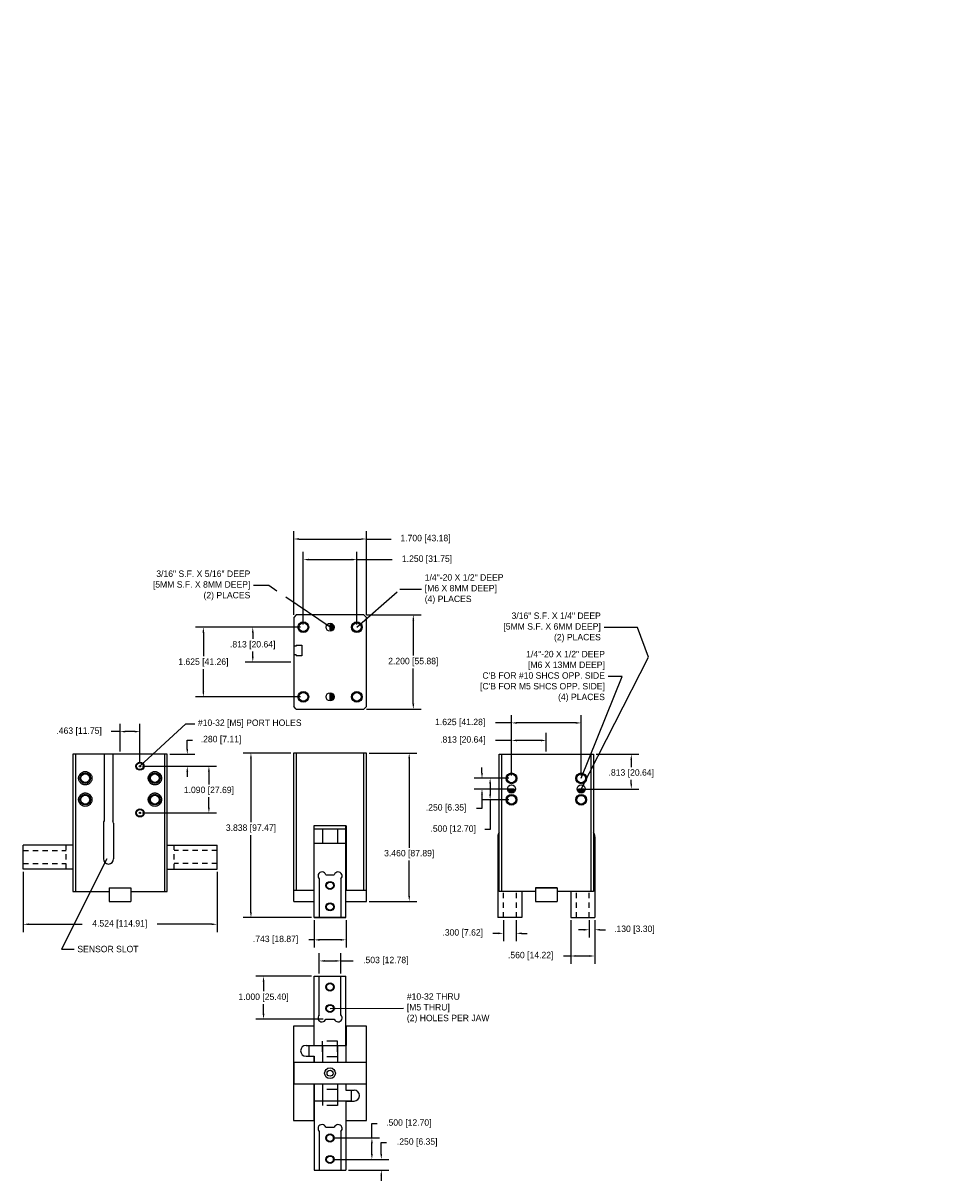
# Model space of a CAD drawing. Extents: x 41.2 to 62.8, y -1.6 to 25.4.
import ezdxf

# ---------------------------------------------------------------- set-up
doc = ezdxf.new("R2010")
doc.units = 0
doc.header["$LTSCALE"] = 0.5
doc.header["$MEASUREMENT"] = 0
for name, pattern in [('CENTERX2', [4, 2.5, -0.5, 0.5, -0.5]), ('DASHED', [0.75, 0.5, -0.25]), ('HIDDENX2', [0.75, 0.5, -0.25])]:
    doc.linetypes.add(name, pattern=pattern)
doc.layers.get('0').update_dxf_attribs({"linetype": 'CONTINUOUS'})
doc.layers.get('DEFPOINTS').update_dxf_attribs({"linetype": 'CONTINUOUS'})
doc.layers.add('hiddenlines', color=7, linetype='HIDDENX2')
doc.dimstyles.get("Standard").update_dxf_attribs({"dimtxt": 0.125, "dimasz": 0.18, "dimexe": 0.18, "dimexo": 0.0625, "dimgap": 0.0625, "dimtad": 0, "dimtih": 1, "dimtoh": 1, "dimdec": 3, "dimzin": 0, "dimdsep": 46, "dimtxsty": 'Standard', "dimcen": 0.09, "dimadec": 0, "dimazin": 0, "dimtfac": 1, "dimtdec": 4, "dimtofl": 0, "dimtmove": 0, "dimatfit": 3, "dimfxl": 1, "dimtolj": 1, "dimtzin": 0, "dimarcsym": 0})

# ---------------------------------------------------------------- blocks, each defined once
blk = doc.blocks.new('*D473')
at = {"color": 0, "linetype": 'ByBlock'}
for p, q in [((48.107, 3.213), (48.107, 3.689)), ((48.61, 3.213), (48.61, 3.689)), ((48.232, 3.509), (48.485, 3.509)), ((48.61, 3.509), (48.896, 3.509))]:
    blk.add_line(p, q, dxfattribs=at)
for points in [[(48.232, 3.53), (48.232, 3.488), (48.107, 3.509)], [(48.485, 3.53), (48.485, 3.488), (48.61, 3.509)]]:
    blk.add_solid(points, dxfattribs=at)
at = {"layer": 'DEFPOINTS', "color": 0, "linetype": 'ByBlock'}
for p in [(48.61, 3.509), (48.107, 3.151), (48.61, 3.151)]:
    blk.add_point(p, dxfattribs=at)
at = {"color": 0, "linetype": 'ByBlock', "insert": (49.659, 3.509), "char_height": 0.15, "attachment_point": 5}
blk.add_mtext('\\A1;.503 [12.78]', dxfattribs=at)
blk = doc.blocks.new('*D474')
at = {"color": 0, "linetype": 'ByBlock'}
for p, q in [((47.924, 3.151), (46.626, 3.151)), ((46.806, 3.026), (46.806, 2.801)), ((46.806, 2.276), (46.806, 2.501)), ((48.197, 2.151), (46.626, 2.151))]:
    blk.add_line(p, q, dxfattribs=at)
for points in [[(46.785, 3.026), (46.827, 3.026), (46.806, 3.151)], [(46.785, 2.276), (46.827, 2.276), (46.806, 2.151)]]:
    blk.add_solid(points, dxfattribs=at)
at = {"layer": 'DEFPOINTS', "color": 0, "linetype": 'ByBlock'}
for p in [(47.987, 3.151), (46.806, 2.151), (48.26, 2.151)]:
    blk.add_point(p, dxfattribs=at)
at = {"color": 0, "linetype": 'ByBlock', "insert": (46.806, 2.651), "char_height": 0.15, "attachment_point": 5}
blk.add_mtext('\\A1;1.000 [25.40]', dxfattribs=at)
blk = doc.blocks.new('*D475')
at = {"color": 0, "linetype": 'ByBlock'}
for p, q in [((49.334, -0.623), (49.334, -0.285)), ((49.334, -0.285), (49.459, -0.285)), ((48.421, -0.623), (49.514, -0.623)), ((49.334, -0.998), (49.334, -0.748)), ((48.421, -1.123), (49.514, -1.123))]:
    blk.add_line(p, q, dxfattribs=at)
for points in [[(49.313, -0.748), (49.355, -0.748), (49.334, -0.623)], [(49.313, -0.998), (49.355, -0.998), (49.334, -1.123)]]:
    blk.add_solid(points, dxfattribs=at)
at = {"layer": 'DEFPOINTS', "color": 0, "linetype": 'ByBlock'}
for p in [(48.358, -0.623), (48.358, -1.123), (49.334, -1.123)]:
    blk.add_point(p, dxfattribs=at)
at = {"color": 0, "linetype": 'ByBlock', "insert": (50.196, -0.285), "char_height": 0.15, "attachment_point": 5}
blk.add_mtext('\\A1;.500 [12.70]', dxfattribs=at)
blk = doc.blocks.new('*D476')
at = {"color": 0, "linetype": 'ByBlock'}
for p, q in [((49.553, -0.998), (49.553, -0.728)), ((49.553, -0.728), (49.678, -0.728)), ((48.421, -1.123), (49.733, -1.123)), ((48.792, -1.373), (49.733, -1.373)), ((49.553, -1.498), (49.553, -1.623))]:
    blk.add_line(p, q, dxfattribs=at)
for points in [[(49.533, -0.998), (49.574, -0.998), (49.553, -1.123)], [(49.533, -1.498), (49.574, -1.498), (49.553, -1.373)]]:
    blk.add_solid(points, dxfattribs=at)
at = {"layer": 'DEFPOINTS', "color": 0, "linetype": 'ByBlock'}
for p in [(48.358, -1.123), (48.73, -1.373), (49.553, -1.373)]:
    blk.add_point(p, dxfattribs=at)
at = {"color": 0, "linetype": 'ByBlock', "insert": (50.391, -0.728), "char_height": 0.15, "attachment_point": 5}
blk.add_mtext('\\A1;.250 [6.35]', dxfattribs=at)
blk = doc.blocks.new('*D477')
at = {"color": 0, "linetype": 'ByBlock'}
for p, q in [((41.528, 5.591), (41.528, 4.184)), ((46.052, 5.591), (46.052, 4.184)), ((41.653, 4.364), (42.907, 4.364)), ((45.927, 4.364), (44.657, 4.364))]:
    blk.add_line(p, q, dxfattribs=at)
for points in [[(41.653, 4.385), (41.653, 4.344), (41.528, 4.364)], [(45.927, 4.385), (45.927, 4.344), (46.052, 4.364)]]:
    blk.add_solid(points, dxfattribs=at)
at = {"layer": 'DEFPOINTS', "color": 0, "linetype": 'ByBlock'}
for p in [(41.528, 5.653), (46.052, 5.653), (46.052, 4.364)]:
    blk.add_point(p, dxfattribs=at)
at = {"color": 0, "linetype": 'ByBlock', "insert": (43.782, 4.364), "char_height": 0.15, "attachment_point": 5}
blk.add_mtext('\\A1;4.524 [114.91]', dxfattribs=at)
blk = doc.blocks.new('*D500')
at = {"color": 0, "linetype": 'ByBlock'}
for p, q in [((43.79, 8.396), (43.79, 9.041)), ((44.252, 8.116), (44.252, 9.041)), ((43.79, 8.861), (43.583, 8.861)), ((44.127, 8.861), (43.915, 8.861))]:
    blk.add_line(p, q, dxfattribs=at)
for points in [[(43.915, 8.882), (43.915, 8.84), (43.79, 8.861)], [(44.127, 8.882), (44.127, 8.84), (44.252, 8.861)]]:
    blk.add_solid(points, dxfattribs=at)
at = {"layer": 'DEFPOINTS', "color": 0, "linetype": 'ByBlock'}
for p in [(44.252, 8.861), (43.79, 8.333), (44.252, 8.053)]:
    blk.add_point(p, dxfattribs=at)
at = {"color": 0, "linetype": 'ByBlock', "insert": (42.833, 8.861), "char_height": 0.15, "attachment_point": 5}
blk.add_mtext('\\A1;.463 [11.75]', dxfattribs=at)
blk = doc.blocks.new('*D501')
at = {"color": 0, "linetype": 'ByBlock'}
for p, q in [((45.357, 8.458), (45.357, 8.665)), ((45.357, 8.665), (45.482, 8.665)), ((44.952, 8.333), (45.537, 8.333)), ((44.315, 8.053), (45.537, 8.053)), ((45.357, 7.928), (45.357, 7.803))]:
    blk.add_line(p, q, dxfattribs=at)
for points in [[(45.336, 8.458), (45.378, 8.458), (45.357, 8.333)], [(45.336, 7.928), (45.378, 7.928), (45.357, 8.053)]]:
    blk.add_solid(points, dxfattribs=at)
at = {"layer": 'DEFPOINTS', "color": 0, "linetype": 'ByBlock'}
for p in [(44.89, 8.333), (44.252, 8.053), (45.357, 8.053)]:
    blk.add_point(p, dxfattribs=at)
at = {"color": 0, "linetype": 'ByBlock', "insert": (46.145, 8.665), "char_height": 0.15, "attachment_point": 5}
blk.add_mtext('\\A1;.280 [7.11]', dxfattribs=at)
blk = doc.blocks.new('*D502')
at = {"color": 0, "linetype": 'ByBlock'}
for p, q in [((43.984, 8.053), (45.711, 8.053)), ((45.531, 7.928), (45.531, 7.628)), ((45.531, 7.088), (45.531, 7.328)), ((43.984, 6.963), (45.711, 6.963))]:
    blk.add_line(p, q, dxfattribs=at)
for points in [[(45.51, 7.928), (45.552, 7.928), (45.531, 8.053)], [(45.51, 7.088), (45.552, 7.088), (45.531, 6.963)]]:
    blk.add_solid(points, dxfattribs=at)
at = {"layer": 'DEFPOINTS', "color": 0, "linetype": 'ByBlock'}
for p in [(43.922, 8.053), (43.922, 6.963), (45.531, 6.963)]:
    blk.add_point(p, dxfattribs=at)
at = {"color": 0, "linetype": 'ByBlock', "insert": (45.531, 7.478), "char_height": 0.15, "attachment_point": 5}
blk.add_mtext('\\A1;1.090 [27.69]', dxfattribs=at)
blk = doc.blocks.new('*D503')
at = {"color": 0, "linetype": 'ByBlock'}
for p, q in [((52.529, 7.771), (51.913, 7.771)), ((52.093, 7.646), (52.093, 7.396)), ((52.529, 7.271), (51.913, 7.271)), ((52.093, 7.271), (52.093, 6.575)), ((52.093, 6.575), (51.968, 6.575))]:
    blk.add_line(p, q, dxfattribs=at)
for points in [[(52.072, 7.646), (52.114, 7.646), (52.093, 7.771)], [(52.072, 7.396), (52.114, 7.396), (52.093, 7.271)]]:
    blk.add_solid(points, dxfattribs=at)
at = {"layer": 'DEFPOINTS', "color": 0, "linetype": 'ByBlock'}
for p in [(52.592, 7.771), (52.093, 7.271), (52.592, 7.271)]:
    blk.add_point(p, dxfattribs=at)
at = {"color": 0, "linetype": 'ByBlock', "insert": (51.231, 6.575), "char_height": 0.15, "attachment_point": 5}
blk.add_mtext('\\A1;.500 [12.70]', dxfattribs=at)
blk = doc.blocks.new('*D504')
at = {"color": 0, "linetype": 'ByBlock'}
for p, q in [((51.903, 7.896), (51.903, 8.021)), ((52.529, 7.771), (51.723, 7.771)), ((52.529, 7.521), (51.723, 7.521)), ((51.903, 7.396), (51.903, 7.07)), ((51.903, 7.07), (51.778, 7.07))]:
    blk.add_line(p, q, dxfattribs=at)
for points in [[(51.882, 7.896), (51.924, 7.896), (51.903, 7.771)], [(51.882, 7.396), (51.924, 7.396), (51.903, 7.521)]]:
    blk.add_solid(points, dxfattribs=at)
at = {"layer": 'DEFPOINTS', "color": 0, "linetype": 'ByBlock'}
for p in [(52.592, 7.771), (51.903, 7.521), (52.592, 7.521)]:
    blk.add_point(p, dxfattribs=at)
at = {"color": 0, "linetype": 'ByBlock', "insert": (51.066, 7.07), "char_height": 0.15, "attachment_point": 5}
blk.add_mtext('\\A1;.250 [6.35]', dxfattribs=at)
blk = doc.blocks.new('*D505')
at = {"color": 0, "linetype": 'ByBlock'}
for p, q in [((52.592, 7.836), (52.592, 9.244)), ((54.217, 7.836), (54.217, 9.244)), ((52.592, 9.064), (52.219, 9.064)), ((54.092, 9.064), (52.717, 9.064))]:
    blk.add_line(p, q, dxfattribs=at)
for points in [[(52.717, 9.085), (52.717, 9.043), (52.592, 9.064)], [(54.092, 9.085), (54.092, 9.043), (54.217, 9.064)]]:
    blk.add_solid(points, dxfattribs=at)
at = {"layer": 'DEFPOINTS', "color": 0, "linetype": 'ByBlock'}
for p in [(54.217, 9.064), (52.592, 7.773), (54.217, 7.773)]:
    blk.add_point(p, dxfattribs=at)
at = {"color": 0, "linetype": 'ByBlock', "insert": (51.394, 9.064), "char_height": 0.15, "attachment_point": 5}
blk.add_mtext('\\A1;1.625 [41.28]', dxfattribs=at)
blk = doc.blocks.new('*D506')
at = {"color": 0, "linetype": 'ByBlock'}
for p, q in [((52.592, 8.655), (52.219, 8.655)), ((52.592, 7.836), (52.592, 8.835)), ((53.279, 8.655), (52.717, 8.655)), ((53.404, 8.396), (53.404, 8.835))]:
    blk.add_line(p, q, dxfattribs=at)
for points in [[(52.717, 8.676), (52.717, 8.634), (52.592, 8.655)], [(53.279, 8.676), (53.279, 8.634), (53.404, 8.655)]]:
    blk.add_solid(points, dxfattribs=at)
at = {"layer": 'DEFPOINTS', "color": 0, "linetype": 'ByBlock'}
for p in [(53.404, 8.655), (53.404, 8.333), (52.592, 7.773)]:
    blk.add_point(p, dxfattribs=at)
at = {"color": 0, "linetype": 'ByBlock', "insert": (51.456, 8.655), "char_height": 0.15, "attachment_point": 5}
blk.add_mtext('\\A1;.813 [20.64]', dxfattribs=at)
blk = doc.blocks.new('*D507')
at = {"color": 0, "linetype": 'ByBlock'}
for p, q in [((54.404, 4.459), (54.404, 4.057)), ((54.534, 4.459), (54.534, 4.057)), ((54.279, 4.237), (54.154, 4.237)), ((54.659, 4.237), (54.784, 4.237))]:
    blk.add_line(p, q, dxfattribs=at)
for points in [[(54.279, 4.258), (54.279, 4.216), (54.404, 4.237)], [(54.659, 4.258), (54.659, 4.216), (54.534, 4.237)]]:
    blk.add_solid(points, dxfattribs=at)
at = {"layer": 'DEFPOINTS', "color": 0, "linetype": 'ByBlock'}
for p in [(54.404, 4.521), (54.534, 4.521), (54.404, 4.237)]:
    blk.add_point(p, dxfattribs=at)
at = {"color": 0, "linetype": 'ByBlock', "insert": (55.459, 4.237), "char_height": 0.15, "attachment_point": 5}
blk.add_mtext('\\A1;.130 [3.30]', dxfattribs=at)
blk = doc.blocks.new('*D508')
at = {"color": 0, "linetype": 'ByBlock'}
for p, q in [((53.974, 4.459), (53.974, 3.444)), ((54.534, 4.459), (54.534, 3.444)), ((53.974, 3.624), (53.803, 3.624)), ((54.409, 3.624), (54.099, 3.624))]:
    blk.add_line(p, q, dxfattribs=at)
for points in [[(54.099, 3.645), (54.099, 3.604), (53.974, 3.624)], [(54.409, 3.645), (54.409, 3.604), (54.534, 3.624)]]:
    blk.add_solid(points, dxfattribs=at)
at = {"layer": 'DEFPOINTS', "color": 0, "linetype": 'ByBlock'}
for p in [(53.974, 4.521), (54.534, 4.521), (53.974, 3.624)]:
    blk.add_point(p, dxfattribs=at)
at = {"color": 0, "linetype": 'ByBlock', "insert": (53.04, 3.624), "char_height": 0.15, "attachment_point": 5}
blk.add_mtext('\\A1;.560 [14.22]', dxfattribs=at)
blk = doc.blocks.new('*D509')
at = {"color": 0, "linetype": 'ByBlock'}
for p, q in [((52.404, 4.459), (52.404, 3.973)), ((52.704, 4.459), (52.704, 3.973)), ((52.279, 4.153), (52.154, 4.153)), ((52.829, 4.153), (52.954, 4.153))]:
    blk.add_line(p, q, dxfattribs=at)
for points in [[(52.279, 4.174), (52.279, 4.133), (52.404, 4.153)], [(52.829, 4.174), (52.829, 4.133), (52.704, 4.153)]]:
    blk.add_solid(points, dxfattribs=at)
at = {"layer": 'DEFPOINTS', "color": 0, "linetype": 'ByBlock'}
for p in [(52.404, 4.521), (52.704, 4.521), (52.404, 4.153)]:
    blk.add_point(p, dxfattribs=at)
at = {"color": 0, "linetype": 'ByBlock', "insert": (51.454, 4.153), "char_height": 0.15, "attachment_point": 5}
blk.add_mtext('\\A1;.300 [7.62]', dxfattribs=at)
blk = doc.blocks.new('*D510')
at = {"color": 0, "linetype": 'ByBlock'}
for p, q in [((49.269, 8.359), (50.385, 8.359)), ((50.205, 8.234), (50.205, 6.152)), ((50.205, 5.023), (50.205, 5.852)), ((49.267, 4.898), (50.385, 4.898))]:
    blk.add_line(p, q, dxfattribs=at)
for points in [[(50.184, 8.234), (50.225, 8.234), (50.205, 8.359)], [(50.184, 5.023), (50.225, 5.023), (50.205, 4.898)]]:
    blk.add_solid(points, dxfattribs=at)
at = {"layer": 'DEFPOINTS', "color": 0, "linetype": 'ByBlock'}
for p in [(49.207, 8.359), (49.204, 4.898), (50.205, 4.898)]:
    blk.add_point(p, dxfattribs=at)
at = {"color": 0, "linetype": 'ByBlock', "insert": (50.205, 6.002), "char_height": 0.15, "attachment_point": 5}
blk.add_mtext('\\A1;3.460 [87.89]', dxfattribs=at)
blk = doc.blocks.new('*D511')
at = {"color": 0, "linetype": 'ByBlock'}
for p, q in [((47.444, 8.359), (46.332, 8.359)), ((46.512, 8.234), (46.512, 6.747)), ((46.512, 4.646), (46.512, 6.447)), ((47.924, 4.521), (46.332, 4.521))]:
    blk.add_line(p, q, dxfattribs=at)
for points in [[(46.491, 8.234), (46.533, 8.234), (46.512, 8.359)], [(46.491, 4.646), (46.533, 4.646), (46.512, 4.521)]]:
    blk.add_solid(points, dxfattribs=at)
at = {"layer": 'DEFPOINTS', "color": 0, "linetype": 'ByBlock'}
for p in [(47.507, 8.359), (46.512, 4.521), (47.987, 4.521)]:
    blk.add_point(p, dxfattribs=at)
at = {"color": 0, "linetype": 'ByBlock', "insert": (46.512, 6.597), "char_height": 0.15, "attachment_point": 5}
blk.add_mtext('\\A1;3.838 [97.47]', dxfattribs=at)
blk = doc.blocks.new('*D512')
at = {"color": 0, "linetype": 'ByBlock'}
for p, q in [((47.987, 4.459), (47.987, 3.821)), ((48.73, 4.459), (48.73, 3.821)), ((47.987, 4.001), (47.862, 4.001)), ((48.605, 4.001), (48.112, 4.001))]:
    blk.add_line(p, q, dxfattribs=at)
for points in [[(48.112, 4.022), (48.112, 3.98), (47.987, 4.001)], [(48.605, 4.022), (48.605, 3.98), (48.73, 4.001)]]:
    blk.add_solid(points, dxfattribs=at)
at = {"layer": 'DEFPOINTS', "color": 0, "linetype": 'ByBlock'}
for p in [(47.987, 4.521), (48.73, 4.521), (47.987, 4.001)]:
    blk.add_point(p, dxfattribs=at)
at = {"color": 0, "linetype": 'ByBlock', "insert": (47.087, 4.001), "char_height": 0.15, "attachment_point": 5}
blk.add_mtext('\\A1;.743 [18.87]', dxfattribs=at)
blk = doc.blocks.new('*D513')
at = {"color": 0, "linetype": 'ByBlock'}
for p, q in [((49.211, 11.585), (50.48, 11.585)), ((50.3, 11.46), (50.3, 10.636)), ((50.3, 9.51), (50.3, 10.336)), ((49.211, 9.385), (50.48, 9.385))]:
    blk.add_line(p, q, dxfattribs=at)
for points in [[(50.28, 11.46), (50.321, 11.46), (50.3, 11.585)], [(50.28, 9.51), (50.321, 9.51), (50.3, 9.385)]]:
    blk.add_solid(points, dxfattribs=at)
at = {"layer": 'DEFPOINTS', "color": 0, "linetype": 'ByBlock'}
for p in [(49.149, 11.585), (49.149, 9.385), (50.3, 9.385)]:
    blk.add_point(p, dxfattribs=at)
at = {"color": 0, "linetype": 'ByBlock', "insert": (50.3, 10.486), "char_height": 0.15, "attachment_point": 5}
blk.add_mtext('\\A1;2.200 [55.88]', dxfattribs=at)
blk = doc.blocks.new('*D514')
at = {"color": 0, "linetype": 'ByBlock'}
for p, q in [((47.509, 11.588), (47.509, 13.536)), ((49.209, 11.588), (49.209, 13.536)), ((47.634, 13.356), (49.084, 13.356)), ((49.209, 13.356), (49.785, 13.356))]:
    blk.add_line(p, q, dxfattribs=at)
for points in [[(47.634, 13.377), (47.634, 13.336), (47.509, 13.356)], [(49.084, 13.377), (49.084, 13.336), (49.209, 13.356)]]:
    blk.add_solid(points, dxfattribs=at)
at = {"layer": 'DEFPOINTS', "color": 0, "linetype": 'ByBlock'}
for p in [(49.209, 13.356), (47.509, 11.525), (49.209, 11.525)]:
    blk.add_point(p, dxfattribs=at)
at = {"color": 0, "linetype": 'ByBlock', "insert": (50.585, 13.356), "char_height": 0.15, "attachment_point": 5}
blk.add_mtext('\\A1;1.700 [43.18]', dxfattribs=at)
blk = doc.blocks.new('*D515')
at = {"color": 0, "linetype": 'ByBlock'}
for p, q in [((47.734, 11.359), (47.734, 13.055)), ((48.984, 11.359), (48.984, 13.055)), ((47.859, 12.875), (48.859, 12.875)), ((48.984, 12.875), (49.808, 12.875))]:
    blk.add_line(p, q, dxfattribs=at)
for points in [[(47.859, 12.896), (47.859, 12.854), (47.734, 12.875)], [(48.859, 12.896), (48.859, 12.854), (48.984, 12.875)]]:
    blk.add_solid(points, dxfattribs=at)
at = {"layer": 'DEFPOINTS', "color": 0, "linetype": 'ByBlock'}
for p in [(48.984, 12.875), (47.734, 11.297), (48.984, 11.297)]:
    blk.add_point(p, dxfattribs=at)
at = {"color": 0, "linetype": 'ByBlock', "insert": (50.62, 12.875), "char_height": 0.15, "attachment_point": 5}
blk.add_mtext('\\A1;1.250 [31.75]', dxfattribs=at)
blk = doc.blocks.new('*D516')
at = {"color": 0, "linetype": 'ByBlock'}
for p, q in [((47.671, 11.297), (45.222, 11.297)), ((45.402, 11.172), (45.402, 10.621)), ((45.402, 9.797), (45.402, 10.321)), ((47.671, 9.672), (45.222, 9.672))]:
    blk.add_line(p, q, dxfattribs=at)
for points in [[(45.381, 11.172), (45.423, 11.172), (45.402, 11.297)], [(45.381, 9.797), (45.423, 9.797), (45.402, 9.672)]]:
    blk.add_solid(points, dxfattribs=at)
at = {"layer": 'DEFPOINTS', "color": 0, "linetype": 'ByBlock'}
for p in [(47.734, 11.297), (45.402, 9.672), (47.734, 9.672)]:
    blk.add_point(p, dxfattribs=at)
at = {"color": 0, "linetype": 'ByBlock', "insert": (45.402, 10.471), "char_height": 0.15, "attachment_point": 5}
blk.add_mtext('\\A1;1.625 [41.26]', dxfattribs=at)
blk = doc.blocks.new('*D517')
at = {"color": 0, "linetype": 'ByBlock'}
for p, q in [((47.671, 11.297), (46.374, 11.297)), ((46.554, 11.172), (46.554, 11.027)), ((46.554, 10.61), (46.554, 10.727)), ((47.446, 10.485), (46.374, 10.485))]:
    blk.add_line(p, q, dxfattribs=at)
for points in [[(46.534, 11.172), (46.575, 11.172), (46.554, 11.297)], [(46.534, 10.61), (46.575, 10.61), (46.554, 10.485)]]:
    blk.add_solid(points, dxfattribs=at)
at = {"layer": 'DEFPOINTS', "color": 0, "linetype": 'ByBlock'}
for p in [(47.734, 11.297), (46.554, 10.485), (47.509, 10.485)]:
    blk.add_point(p, dxfattribs=at)
at = {"color": 0, "linetype": 'ByBlock', "insert": (46.554, 10.877), "char_height": 0.15, "attachment_point": 5}
blk.add_mtext('\\A1;.813 [20.64]', dxfattribs=at)
blk = doc.blocks.new('*D519')
at = {"color": 0, "linetype": 'ByBlock'}
for p, q in [((54.567, 8.333), (55.566, 8.333)), ((55.386, 8.208), (55.386, 8.035)), ((55.386, 7.646), (55.386, 7.735)), ((54.279, 7.521), (55.566, 7.521))]:
    blk.add_line(p, q, dxfattribs=at)
for points in [[(55.366, 8.208), (55.407, 8.208), (55.386, 8.333)], [(55.366, 7.646), (55.407, 7.646), (55.386, 7.521)]]:
    blk.add_solid(points, dxfattribs=at)
at = {"layer": 'DEFPOINTS', "color": 0, "linetype": 'ByBlock'}
for p in [(54.504, 8.333), (54.217, 7.521), (55.386, 7.521)]:
    blk.add_point(p, dxfattribs=at)
at = {"color": 0, "linetype": 'ByBlock', "insert": (55.386, 7.885), "char_height": 0.15, "attachment_point": 5}
blk.add_mtext('\\A1;.813 [20.64]', dxfattribs=at)

msp = doc.modelspace()

# ---------------------------------------------------------------- hatches: boundary and pattern name
h = msp.add_hatch(color=256)
edge = h.paths.add_edge_path()
edge.add_arc((48.3588, 11.2972), 0.095, 270, 450, ccw=False)
edge.add_line((48.3588, 11.2022), (48.3588, 11.3922))
h = msp.add_hatch(color=256)
edge = h.paths.add_edge_path()
edge.add_arc((48.3588, 9.6722), 0.095, 270, 450, ccw=False)
edge.add_line((48.3588, 9.5772), (48.3588, 9.7672))
h = msp.add_hatch(color=256)
edge = h.paths.add_edge_path()
edge.add_arc((52.5919, 7.5208), 0.095, 180, 360)
edge.add_line((52.6869, 7.5208), (52.4969, 7.5208))
h = msp.add_hatch(color=256)
edge = h.paths.add_edge_path()
edge.add_arc((54.2169, 7.5208), 0.095, 180, 360)
edge.add_line((54.3119, 7.5208), (54.1219, 7.5208))

# ---------------------------------------------------------------- linework, layer by layer
for p, q in [((47.5688, 11.5852), (47.5088, 11.5252)), ((47.5088, 11.5252), (47.5088, 9.4452)), ((47.5088, 11.5252), (47.5088, 9.4452)), ((49.1493, 11.5847), (47.5683, 11.5847)), ((49.1488, 11.5852), (47.5688, 11.5852)), ((48.3588, 11.2347), (48.3588, 11.3597)), ((49.1488, 11.5852), (49.2088, 11.5252)), ((49.2088, 9.4452), (49.2088, 11.5252)), ((49.2088, 9.4452), (49.2088, 11.5252)), ((47.5635, 10.8582), (47.5088, 10.8582)), ((47.5635, 10.8816), (47.5635, 10.8582)), ((47.5635, 10.8816), (47.6963, 10.8816)), ((47.6963, 10.8816), (47.6963, 10.6316)), ((47.5635, 10.655), (47.5088, 10.655)), ((47.5635, 10.655), (47.5635, 10.6316)), ((47.6963, 10.6316), (47.5635, 10.6316)), ((48.3588, 9.5772), (48.3588, 9.7672)), ((47.5688, 9.3852), (47.5088, 9.4452)), ((47.5688, 9.3852), (49.1488, 9.3852)), ((49.1488, 9.3852), (49.2088, 9.4452)), ((42.359, 8.3333), (42.359, 5.1333)), ((44.559, 8.3333), (42.359, 8.3333)), ((42.419, 8.3333), (42.419, 5.1333)), ((43.0856, 8.3333), (43.0856, 6.7824)), ((43.2887, 8.3333), (43.2887, 6.7824)), ((44.499, 5.1333), (44.499, 8.3333)), ((44.559, 5.1333), (44.559, 8.3333)), ((49.207, 8.3588), (47.507, 8.3588)), ((47.507, 8.3588), (47.507, 5.1588)), ((47.567, 8.3588), (47.567, 5.1588)), ((49.147, 5.1588), (49.147, 8.3588)), ((49.207, 5.1588), (49.207, 8.3588)), ((52.3044, 8.3333), (54.5044, 8.3333)), ((52.3044, 5.1333), (52.3044, 8.3333)), ((52.3644, 5.1333), (52.3644, 8.3333)), ((54.4444, 8.3333), (54.4444, 5.1333)), ((54.5044, 8.3333), (54.5044, 5.1333)), ((52.6544, 7.5208), (52.5294, 7.5208)), ((54.2794, 7.5208), (54.1544, 7.5208)), ((43.07, 6.7239), (43.07, 5.888)), ((43.3043, 6.7239), (43.3043, 5.888)), ((47.977, 6.6588), (47.977, 5.1588)), ((48.737, 6.6588), (47.977, 6.6588)), ((47.9867, 4.5213), (47.9867, 6.6588)), ((47.9867, 6.5953), (48.5332, 6.5953)), ((48.1832, 6.5953), (48.1832, 6.2829)), ((48.5332, 6.5953), (48.5332, 6.2829)), ((48.5332, 6.5953), (48.7297, 6.5953)), ((48.7297, 4.5213), (48.7297, 6.6588)), ((48.737, 6.6588), (48.737, 5.1588)), ((52.2744, 6.4083), (52.2744, 4.5213)), ((54.5344, 6.4083), (54.5344, 4.5213)), ((42.359, 6.2133), (41.197, 6.2133)), ((41.197, 5.6533), (41.197, 6.2133)), ((44.559, 6.2133), (45.721, 6.2133)), ((45.721, 5.6533), (45.721, 6.2133)), ((42.359, 5.6533), (41.197, 5.6533)), ((44.559, 5.6533), (45.721, 5.6533)), ((48.1067, 5.4228), (48.1067, 4.5213)), ((48.2596, 5.5213), (48.4569, 5.5213)), ((48.6097, 5.4228), (48.6097, 4.5213)), ((43.2065, 5.2114), (43.2065, 4.8984)), ((43.2065, 5.2114), (43.7115, 5.2114)), ((43.7115, 5.2114), (43.7115, 4.8984)), ((47.507, 5.1588), (47.977, 5.1588)), ((47.5095, 4.8984), (47.5095, 5.1588)), ((48.737, 5.1588), (49.207, 5.1588)), ((49.2045, 4.8984), (49.2045, 5.1588)), ((53.6569, 5.2114), (53.1519, 5.2114)), ((53.1519, 5.2114), (53.1519, 5.1333)), ((53.1519, 5.2114), (53.6569, 5.2114)), ((53.1519, 5.2114), (53.1519, 4.8984)), ((53.6569, 5.2114), (53.6569, 5.1333)), ((53.6569, 5.2114), (53.6569, 4.8984)), ((42.359, 5.1333), (43.2065, 5.1333)), ((43.2065, 4.8984), (43.7115, 4.8984)), ((43.7115, 5.1333), (44.559, 5.1333)), ((53.1519, 5.1333), (52.3044, 5.1333)), ((52.8344, 5.1333), (52.8344, 4.5213)), ((53.1519, 4.8984), (53.6569, 4.8984)), ((54.5044, 5.1333), (53.6569, 5.1333)), ((53.9744, 5.1333), (53.9744, 4.5213)), ((48.7297, 4.5213), (47.9867, 4.5213)), ((47.9867, 4.5213), (48.7297, 4.5213)), ((52.8344, 4.5213), (52.2744, 4.5213)), ((53.9744, 4.5213), (54.5344, 4.5213)), ((47.9867, 3.1506), (48.7297, 3.1506)), ((47.9867, 1.5356), (47.9867, 3.1506)), ((48.1067, 2.2491), (48.1067, 3.1506)), ((48.6097, 2.2491), (48.6097, 3.1506)), ((48.7297, 1.5356), (48.7297, 3.1506)), ((47.507, 1.9886), (47.507, -0.2114)), ((47.9867, 1.9886), (47.507, 1.9886)), ((47.977, 1.9886), (47.977, 1.5376)), ((48.2596, 2.1506), (48.4569, 2.1506)), ((49.207, 1.9886), (48.7297, 1.9886)), ((48.737, 1.1376), (48.737, 1.9886)), ((48.737, 1.9886), (48.737, 1.5376)), ((49.207, -0.2114), (49.207, 1.9886)), ((47.797, 1.5376), (47.977, 1.5376)), ((47.86, 1.5356), (48.532, 1.5356)), ((47.86, 1.5356), (47.86, 1.2856)), ((47.985, 1.5356), (48.182, 1.5356)), ((48.182, 1.5356), (48.182, 1.1376)), ((48.532, 1.5356), (48.532, 1.1376)), ((48.532, 1.5356), (48.729, 1.5356)), ((48.532, 1.5356), (48.7297, 1.5356)), ((48.729, 1.5356), (48.729, 1.1376)), ((49.2045, 1.1376), (47.5095, 1.1376)), ((47.5095, 1.1376), (47.5095, 0.6396)), ((47.797, 1.2836), (47.977, 1.2836)), ((47.86, 1.2856), (47.985, 1.2856)), ((47.977, 1.2836), (47.977, 1.1376)), ((47.985, 1.2856), (47.985, 1.1376)), ((49.2045, 0.6396), (49.2045, 1.1376)), ((47.5095, 0.6396), (49.2045, 0.6396)), ((47.977, 0.6396), (47.977, -0.2114)), ((47.985, 0.6396), (47.985, 0.2416)), ((47.9867, 0.6396), (47.9867, -1.3734)), ((48.182, 0.6396), (48.182, 0.2416)), ((48.1832, 0.6396), (48.1832, 0.3882)), ((48.532, 0.6396), (48.532, 0.2416)), ((48.5332, 0.6396), (48.5332, 0.3882)), ((48.729, 0.6396), (48.729, 0.4916)), ((48.7297, 0.6396), (48.7297, 0.4916)), ((48.737, 0.4936), (48.737, 0.6396)), ((48.729, 0.4916), (48.854, 0.4916)), ((48.737, 0.4936), (48.917, 0.4936)), ((48.854, 0.4916), (48.854, 0.2416)), ((47.985, 0.2416), (48.532, 0.2416)), ((48.532, 0.2416), (48.8521, 0.2416)), ((48.7297, 0.2416), (48.7297, -1.3734)), ((48.737, -0.2114), (48.737, 0.2396)), ((48.737, 0.2396), (48.917, 0.2396)), ((47.507, -0.2114), (47.9867, -0.2114)), ((48.7297, -0.2114), (49.207, -0.2114)), ((48.1067, -0.4719), (48.1067, -1.3734)), ((48.2596, -0.3734), (48.4569, -0.3734)), ((48.6097, -0.4719), (48.6097, -1.3734)), ((47.9867, -1.3734), (48.7297, -1.3734))]:
    msp.add_line(p, q)
at = {"linetype": 'CENTERX2'}
for p, q in [((48.7297, 6.2485), (47.9867, 6.2485)), ((47.5095, 4.8984), (47.9867, 4.8984)), ((48.7297, 4.8984), (49.2045, 4.8984))]:
    msp.add_line(p, q, dxfattribs=at)
at = {"linetype": 'DASHED', "ltscale": 0.5}
for p, q in [((41.197, 6.0833), (42.197, 6.0833)), ((42.197, 5.6533), (42.197, 6.2133)), ((44.721, 5.6533), (44.721, 6.2133)), ((45.721, 6.0833), (44.721, 6.0833)), ((41.197, 5.7833), (42.197, 5.7833)), ((45.721, 5.7833), (44.721, 5.7833)), ((52.4044, 4.5213), (52.4044, 5.1333)), ((52.7044, 4.5213), (52.7044, 5.1333)), ((54.1044, 4.5213), (54.1044, 5.1333)), ((54.4044, 4.5213), (54.4044, 5.1333))]:
    msp.add_line(p, q, dxfattribs=at)
for centre, radius in [((47.7338, 11.2972), 0.125), ((47.7338, 11.2972), 0.102), ((47.7338, 11.2972), 0.102), ((47.7338, 11.2972), 0.102), ((47.7338, 11.2972), 0.102), ((48.3588, 11.2972), 0.095), ((48.9838, 11.2972), 0.125), ((48.9838, 11.2972), 0.102), ((48.9838, 11.2972), 0.102), ((48.9838, 11.2972), 0.102), ((47.7338, 9.6722), 0.125), ((47.7338, 9.6722), 0.102), ((47.7338, 9.6722), 0.102), ((47.7338, 9.6722), 0.102), ((48.3588, 9.6722), 0.095), ((48.9838, 9.6722), 0.125), ((48.9838, 9.6722), 0.102), ((48.9838, 9.6722), 0.102), ((43.9215, 8.0533), 0.095), ((43.9215, 8.0533), 0.0795), ((43.9215, 8.0533), 0.0795), ((42.647, 7.7733), 0.125), ((42.647, 7.7733), 0.102), ((43.9215, 8.0533), 0.0156), ((44.271, 7.7733), 0.125), ((44.271, 7.7733), 0.102), ((52.5919, 7.7708), 0.125), ((52.5919, 7.7708), 0.102), ((54.2169, 7.7708), 0.125), ((54.2169, 7.7708), 0.102), ((42.647, 7.2733), 0.125), ((42.647, 7.2733), 0.102), ((44.271, 7.2733), 0.125), ((44.271, 7.2733), 0.102), ((52.5919, 7.2708), 0.125), ((52.5919, 7.2708), 0.102), ((54.2169, 7.2708), 0.125), ((54.2169, 7.2708), 0.102), ((43.9215, 6.9633), 0.095), ((43.9215, 6.9633), 0.0795), ((43.9215, 6.9633), 0.0795), ((43.9215, 6.9633), 0.0156), ((48.3582, 5.2713), 0.095), ((48.3582, 5.2713), 0.0795), ((48.3582, 4.7713), 0.095), ((48.3582, 4.7713), 0.0795), ((48.3582, 2.9006), 0.095), ((48.3582, 2.9006), 0.0795), ((48.3582, 2.4006), 0.095), ((48.3582, 2.4006), 0.0795), ((48.357, 0.8886), 0.125), ((48.357, 0.8886), 0.0703), ((48.3582, -0.6234), 0.095), ((48.3582, -0.6234), 0.0795), ((48.3582, -1.1234), 0.095), ((48.3582, -1.1234), 0.0795)]:
    msp.add_circle(centre, radius)
at = {"linetype": 'CENTERX2'}
for centre in [(42.647, 7.7733), (44.271, 7.7733), (42.647, 7.2733), (44.271, 7.2733)]:
    msp.add_circle(centre, 0.1562, dxfattribs=at)
for centre, radius, start, end in [((43.1871, 6.7239), 0.1172, 150.07357, 180), ((43.1871, 6.7239), 0.1172, 0, 29.92643), ((52.4481, 6.4083), 0.1738, 145.82626, 180), ((54.3606, 6.4083), 0.1738, 0, 34.17374), ((43.1871, 5.888), 0.1172, 180, 0), ((48.1707, 5.4913), 0.0938, 18.66292, 226.94762), ((48.5457, 5.4913), 0.0938, 313.05238, 161.33708), ((48.1707, 2.1806), 0.0938, 133.05238, 341.33708), ((48.5457, 2.1806), 0.0938, 198.66292, 46.94762), ((47.797, 1.4106), 0.127, 90, 270), ((48.917, 0.3666), 0.127, 270, 90), ((48.1707, -0.4034), 0.0938, 18.66292, 226.94762), ((48.5457, -0.4034), 0.0938, 313.05238, 161.33708)]:
    msp.add_arc(centre, radius, start, end)
at = {"layer": 'hiddenlines'}
for p, q in [((48.1832, 6.2829), (48.1832, 6.2485)), ((48.5332, 6.2829), (48.5332, 6.2485)), ((48.1832, 1.389), (48.1832, 1.6386)), ((48.5332, 1.6386), (48.1832, 1.6386)), ((48.5332, 1.389), (48.5332, 1.6386)), ((48.5332, 1.2686), (48.1832, 1.2686)), ((48.5332, 0.5087), (48.1832, 0.5087)), ((48.1832, 0.3882), (48.1832, 0.1387)), ((48.5332, 0.3882), (48.5332, 0.1387)), ((48.5332, 0.1387), (48.1832, 0.1387))]:
    msp.add_line(p, q, dxfattribs=at)
at = {"layer": 'hiddenlines', "linetype": 'Continuous'}
for centre in [(52.5919, 7.5208), (54.2169, 7.5208)]:
    msp.add_circle(centre, 0.095, dxfattribs=at)

# ---------------------------------------------------------------- texts
at = {"linetype": 'Continuous', "char_height": 0.125}
for insert, attachment_point in [((62.1083, 25.3953), 4), ((61.8583, 22.5672), 4), ((44.7958, 21.8328), 4), ((62.8426, 20.0672), 4), ((59.2801, 19.8797), 6), ((44.5458, 19.0047), 4), ((45.5301, 16.5047), 4), ((41.9676, 16.3172), 6)]:
    msp.add_mtext('{ }', dxfattribs=dict(at, insert=insert, attachment_point=attachment_point))
at = {"linetype": 'CENTERX2', "char_height": 0.15}
for s, insert, attachment_point in [('3/16" S.F. X 5/16" DEEP\\P[5MM S.F. X 8MM DEEP]\\P(2) PLACES', (46.4978, 12.2738), 6), ('1/4"-20 X 1/2" DEEP\\P[M6 X 8MM DEEP]\\P(4) PLACES', (50.5677, 12.1866), 4), ('3/16" S.F. X 1/4" DEEP\\P[5MM S.F. X 6MM DEEP]\\P(2) PLACES', (54.6755, 11.2935), 6), ('1/4"-20 X 1/2" DEEP\\P[M6 X 13MM DEEP]\\PC\'B FOR #10 SHCS OPP. SIDE\\P[C\'B FOR M5 SHCS OPP. SIDE]\\P(4) PLACES', (54.771, 10.1482), 6), ('#10-32 [M5] PORT HOLES', (45.2741, 9.0459), 4), ('#10-32 THRU\\P[M5 THRU]\\P(2) HOLES PER JAW', (50.1495, 2.4056), 4)]:
    msp.add_mtext(s, dxfattribs=dict(at, insert=insert, attachment_point=attachment_point))
at = {"insert": (42.4621, 3.7861), "char_height": 0.15, "attachment_point": 4}
msp.add_mtext('\\A1;SENSOR SLOT', dxfattribs=at)

# ---------------------------------------------------------------- dimensions: what is measured, and where the dimension line sits
for base, p1, p2, picture, middle in [((49.2088, 13.3565), (47.5088, 11.5252), (49.2088, 11.5252), '*D514', (50.585, 13.3565)), ((48.9838, 12.8749), (47.7338, 11.2967), (48.9838, 11.2967), '*D515', (50.6203, 12.8749)), ((54.2169, 9.0642), (52.5919, 7.7733), (54.2169, 7.7733), '*D505', (51.3937, 9.0642)), ((53.4043546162, 8.6552624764), (52.5918546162, 7.7732719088), (53.4043546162, 8.3332719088), '*D506', (51.4561989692, 8.6552624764)), ((52.4044, 4.1535), (52.7044, 4.5213), (52.4044, 4.5213), '*D509', (51.4544, 4.1535)), ((53.9744, 3.6244), (54.5344, 4.5213), (53.9744, 4.5213), '*D508', (53.0403, 3.6244)), ((54.4044, 4.2373), (54.5344, 4.5213), (54.4044, 4.5213), '*D507', (55.4594, 4.2373)), ((48.6097, 3.5088), (48.1067, 3.1506), (48.6097, 3.1506), '*D473', (49.6587, 3.5088))]:
    dim = msp.add_linear_dim(base=base, p1=p1, p2=p2, dimstyle='Standard', override={"dimtxt": 0.15, "dimasz": 0.125, "dimgap": 0.075, "dimzin": 4, "dimtp": 0.005, "dimtdec": 3, "dimtzin": 4})
    dim.commit()
    dim.dimension.update_dxf_attribs({"geometry": picture, "text_midpoint": middle, "dimtype": 160})
at = {"linetype": 'CENTERX2'}
dim = msp.add_linear_dim(base=(50.3004, 9.3852), p1=(49.1488, 11.5852), p2=(49.1488, 9.3852), angle=90, dimstyle='Standard', override={"dimtxt": 0.15, "dimasz": 0.125, "dimgap": 0.075, "dimzin": 4, "dimtp": 0.005, "dimtdec": 3, "dimtzin": 4}, dxfattribs=at)
dim.commit()
dim.dimension.update_dxf_attribs({"geometry": '*D513', "text_midpoint": (50.3004, 10.4858), "dimtype": 160})
for base, p1, p2, picture, middle in [((45.4018963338, 9.6722339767), (47.7338063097, 11.2967339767), (47.7338063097, 9.6722339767), '*D516', (45.4018963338, 10.471418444)), ((46.5544900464, 10.4847339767), (47.7338063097, 11.2972339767), (47.5088063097, 10.4847339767), '*D517', (46.5544900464, 10.877418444)), ((46.5121, 4.52127), (47.507, 8.35875), (47.98675, 4.52127), '*D511', (46.5121, 6.59737)), ((50.2046, 4.8984), (49.207, 8.3588), (49.2045, 4.8984), '*D510', (50.2046, 6.0017)), ((55.3864896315, 7.5207719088), (54.5043546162, 8.3332719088), (54.2168546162, 7.5207719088), '*D519', (55.3864896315, 7.8849835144)), ((45.5309, 6.9633), (43.9215, 8.0533), (43.9215, 6.9633), '*D502', (45.5309, 7.4776)), ((51.9033, 7.5208), (52.5919, 7.7708), (52.5919, 7.5208), '*D504', (51.0658, 7.07)), ((52.0933, 7.2708), (52.5919, 7.7708), (52.5919, 7.2708), '*D503', (51.2308, 6.5752)), ((49.3339, -1.1234), (48.3582, -0.6234), (48.3582, -1.1234), '*D475', (50.1964, -0.2847)), ((49.5535, -1.3734), (48.3582, -1.1234), (48.7297, -1.3734), '*D476', (50.391, -0.7277))]:
    dim = msp.add_linear_dim(base=base, p1=p1, p2=p2, angle=90, dimstyle='Standard', override={"dimtxt": 0.15, "dimasz": 0.125, "dimgap": 0.075, "dimzin": 4, "dimtp": 0.005, "dimtdec": 3, "dimtzin": 4})
    dim.commit()
    dim.dimension.update_dxf_attribs({"geometry": picture, "text_midpoint": middle, "dimtype": 160})
for base, p1, p2, picture, middle, set_off in [((43.9215129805, 8.8611692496), (43.4590129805, 8.3332719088), (43.9215129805, 8.0532719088), '*D500', (42.5022698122, 8.8611692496), (-0.330517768, 0)), ((45.721, 4.3644), (41.197, 5.6533), (45.721, 5.6533), '*D477', (43.4511, 4.3644), (-0.3305, 0))]:
    dim = msp.add_linear_dim(base=base, p1=p1, p2=p2, dimstyle='Standard', override={"dimtxt": 0.15, "dimasz": 0.125, "dimgap": 0.075, "dimzin": 4, "dimtp": 0.005, "dimtdec": 3, "dimtzin": 4})
    dim.commit()
    dim.dimension.update_dxf_attribs({"geometry": picture, "text_midpoint": middle, "dimtype": 160, "insert": set_off})
dim = msp.add_linear_dim(base=(45.0266, 8.0533), p1=(44.559, 8.3333), p2=(43.9215, 8.0533), angle=90, dimstyle='Standard', override={"dimtxt": 0.15, "dimasz": 0.125, "dimgap": 0.075, "dimzin": 4, "dimtp": 0.005, "dimtdec": 3, "dimtzin": 4})
dim.commit()
dim.dimension.update_dxf_attribs({"geometry": '*D501', "text_midpoint": (45.8141, 8.6652), "dimtype": 160, "insert": (-0.3305, 0)})
dim = msp.add_linear_dim(base=(47.9867, 4.001), p1=(48.7297, 4.5213), p2=(47.9867, 4.5213), dimstyle='Standard', override={"dimtxt": 0.15, "dimasz": 0.125, "dimgap": 0.075, "dimzin": 4, "dimtp": 0.005, "dimtdec": 3, "dimtzin": 4})
dim.commit()
dim.dimension.update_dxf_attribs({"geometry": '*D512', "text_midpoint": (47.0867, 4.001)})
dim = msp.add_linear_dim(base=(46.8057, 2.1506), p1=(47.9867, 3.1506), p2=(48.2596, 2.1506), angle=90, dimstyle='Standard', override={"dimtxt": 0.15, "dimasz": 0.125, "dimgap": 0.075, "dimzin": 4, "dimtp": 0.005, "dimtdec": 3, "dimtzin": 4})
dim.commit()
dim.dimension.update_dxf_attribs({"geometry": '*D474', "text_midpoint": (46.8057, 2.6506)})

# ---------------------------------------------------------------- leaders
at = {"linetype": 'CENTERX2', "annotation_type": 0, "has_hookline": 1}
for points, hookline_direction, text_width in [([(48.3588, 11.2967), (46.9286, 12.2716), (46.5728, 12.2738)], 1, 3.4), ([(48.9838, 11.2967), (49.9895, 12.1866), (50.4927, 12.1866)], 0, 2.575)]:
    msp.add_leader(points, dimstyle='Standard', override={"dimtxt": 0.15, "dimasz": 0.125, "dimgap": 0.075, "dimzin": 4, "dimtp": 0.005, "dimtdec": 3, "dimtzin": 4}, dxfattribs=dict(at, hookline_direction=hookline_direction, text_width=text_width))
at = {"annotation_type": 0, "has_hookline": 1}
for points, hookline_direction, text_width in [([(54.2169, 7.5208), (55.7856, 10.6015), (55.535, 11.2935), (54.7505, 11.2935)], 1, 2.85), ([(54.2164, 7.7733), (55.1768, 10.1482), (54.846, 10.1482)], 1, 3.675), ([(43.9215, 8.0533), (44.9909, 9.0458), (45.1035, 9.0461), (45.1991, 9.0459)], 0, 3.075), ([(43.1505, 5.8956), (42.0933, 3.7869), (42.3871, 3.7861)], 0, 1.6), ([(48.3582, 2.4006), (50.0745, 2.4056)], 0, 2.45)]:
    msp.add_leader(points, dimstyle='Standard', override={"dimtxt": 0.15, "dimasz": 0.125, "dimgap": 0.075, "dimzin": 4, "dimtp": 0.005, "dimtdec": 3, "dimtzin": 4}, dxfattribs=dict(at, hookline_direction=hookline_direction, text_width=text_width))

doc.saveas('drawing.dxf')
